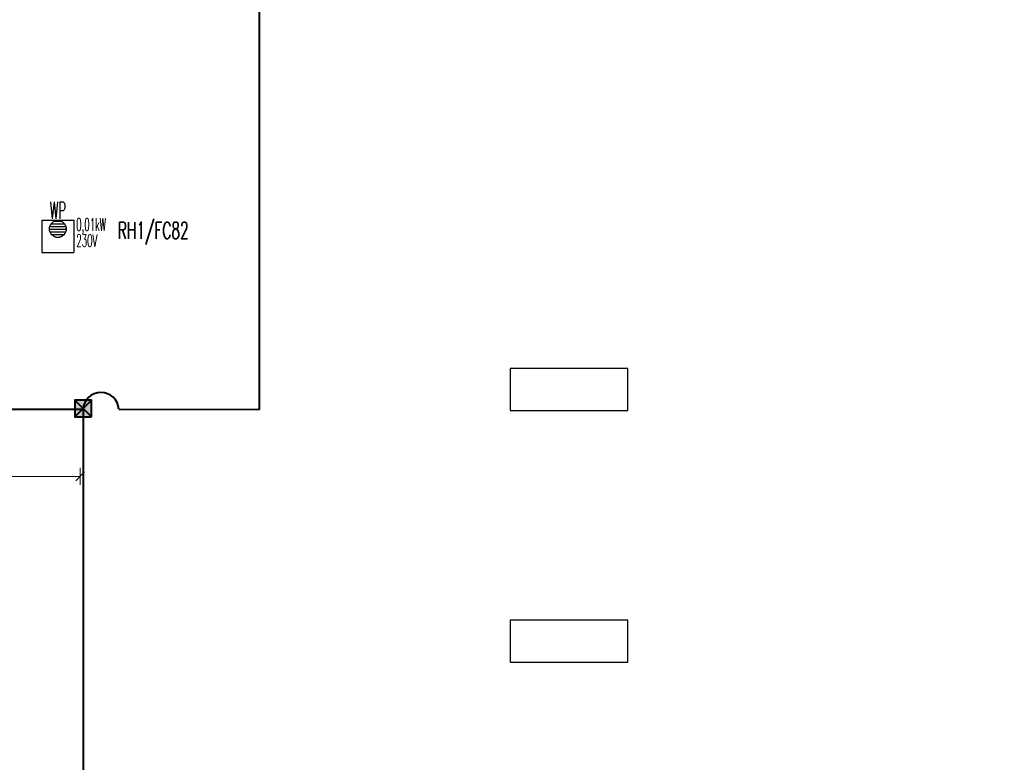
# Model space of a CAD drawing. Header units: millimetres. Extents: x -7955266 to 72030, y -46136 to 9299934.
# Tile 170 of 203: x -5073595 to -5050150, y 6533045 to 6550734. Entities that reach past the tile are written whole.
import ezdxf
from ezdxf.enums import TextEntityAlignment as Align

# ---------------------------------------------------------------- set-up
doc = ezdxf.new("R2010")
doc.units = ezdxf.units.MM
doc.header["$LTSCALE"] = 10
for name, color, linetype, lineweight in [('!XREF', 8, 'Continuous', 5), ('BMS_urzadzenia_nr_obw_magistrala', 140, 'Continuous', 13), ('BMS_urzadzenia_WE_WY', 30, 'Continuous', 20), ('IE_ATRYBUTY_ BLOCK_1', 7, 'Continuous', 25), ('IE_ATRYBUTY_ BLOCK_2', 7, 'Continuous', 18), ('IE_urzadzenia', 30, 'Continuous', 25), ('IE_urzadzenia_nr_obw', 94, 'Continuous', 20), ('IE_zwody', 140, 'Continuous', 40), ('XREF_E_PRZ24002_rzut dachu$0$0-DACH-ISTN', 8, 'Continuous', 5), ('XREF_E_PRZ24002_rzut dachu$0$DO-HALA-WYMIAR', 8, 'Continuous', 5)]:
    doc.layers.add(name, color=color, linetype=linetype, lineweight=lineweight)
doc.layers.add('0-NASWIETLA', color=7, linetype='Continuous')
doc.styles.add('ROMANS', font='romans.shx', dxfattribs={"width": 0.8})
doc.styles.add('XREF_E_PRZ24002_rzut dachu$0$CP_ATTR', font='ROMANS.SHX')
doc.styles.add('XREF_E_PRZ24002_rzut dachu$0$ROMANS', font='romans.shx', dxfattribs={"width": 0.8})
doc.dimstyles.new('XREF_E_PRZ24002_rzut dachu$0$STANDARD', dxfattribs={"dimscale": 1.4, "dimtxt": 21, "dimasz": 0.5, "dimexe": 0.2, "dimexo": 0.1, "dimgap": 6, "dimtad": 1, "dimdec": 1, "dimrnd": 0.5, "dimzin": 12, "dimdsep": 46, "dimtxsty": 'XREF_E_PRZ24002_rzut dachu$0$ROMANS', "dimblk1": 'XREF_E_PRZ24002_rzut dachu$0$Q', "dimblk2": 'XREF_E_PRZ24002_rzut dachu$0$Q', "dimsah": 1, "dimcen": 0.5, "dimse1": 1, "dimse2": 1, "dimclrd": 8, "dimclre": 8, "dimclrt": 7, "dimadec": 0, "dimazin": 0, "dimtfac": 1, "dimtdec": 1, "dimtix": 1, "dimtmove": 2, "dimatfit": 3, "dimldrblk": 'XREF_E_PRZ24002_rzut dachu$0$Q', "dimfxl": 1, "dimtolj": 1, "dimtzin": 12, "dimarcsym": 0})

# ---------------------------------------------------------------- blocks, each defined once
blk = doc.blocks.new('XREF_E_PRZ24002_rzut dachu$0$Q')
for p, q in [((10.60660171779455, 10.60660171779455), (-10.60660171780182, -10.60660171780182)), ((0, 19.99999999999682), (0, -20.00000000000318))]:
    blk.add_line(p, q)
blk = doc.blocks.new('*D306')
at = {"layer": 'XREF_E_PRZ24002_rzut dachu$0$DO-HALA-WYMIAR', "color": 8, "lineweight": -2, "transparency": 16777216}
blk.add_line((-265527.1869647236, 258904.2155397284), (-268451.6825028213, 258904.2155397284), dxfattribs=at)
at = {"layer": 'XREF_E_PRZ24002_rzut dachu$0$DO-HALA-WYMIAR', "color": 8, "linetype": 'ByBlock', "lineweight": -2, "transparency": 16777216, "rotation": 180}
blk.add_blockref('XREF_E_PRZ24002_rzut dachu$0$Q', (-268452.6825028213, 258904.2155397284), dxfattribs=at)
at = {"layer": 'XREF_E_PRZ24002_rzut dachu$0$DO-HALA-WYMIAR', "color": 8, "linetype": 'ByBlock', "lineweight": -2, "transparency": 16777216}
blk.add_blockref('XREF_E_PRZ24002_rzut dachu$0$Q', (-265526.1869647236, 258904.2155397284), dxfattribs=at)
at = {"layer": 'XREF_E_PRZ24002_rzut dachu$0$DO-HALA-WYMIAR', "color": 7, "transparency": 16777216, "insert": (-266886.05187725, 258937.2155397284), "char_height": 42, "attachment_point": 5, "style": 'XREF_E_PRZ24002_rzut dachu$0$ROMANS'}
blk.add_mtext('\\A1;2926.5', dxfattribs=at)
blk = doc.blocks.new('urzadzenie_wpust dachowy')
h = blk.add_hatch()
h.set_pattern_fill('ANSI31', color=256, scale=10, angle=315, style=0)
h.set_pattern_definition([(0, (2.509104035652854e-14, -297.4502871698), (1.06581410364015e-14, 31.75), [])])
edge = h.paths.add_edge_path()
edge.add_arc((-0.6406207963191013, -104.321014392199), 100, 0, 360)
for p, q in [((-191.9349323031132, 0), (191.9349323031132, 0)), ((-191.9349323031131, 0), (-191.9349323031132, -384)), ((191.9349323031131, 0), (191.9349323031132, -384)), ((-191.9349323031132, -384), (191.9349323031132, -384))]:
    blk.add_line(p, q)
blk.add_circle((-0.6406207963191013, -104.321014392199), 100)
at = {"layer": 'BMS_urzadzenia_nr_obw_magistrala', "style": 'ROMANS', "width": 0.5, "flags": 8}
blk.add_attdef('ADR_BMS', (238.6098668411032, -152.5362144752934), '', height=150, dxfattribs=at)
at = {"layer": 'BMS_urzadzenia_WE_WY', "style": 'ROMANS', "width": 0.5, "flags": 8}
blk.add_attdef('BMS_WE_WY', (238.6098668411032, -357.6282089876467), '', height=150, dxfattribs=at)
at = {"layer": 'IE_ATRYBUTY_ BLOCK_1', "style": 'ROMANS', "width": 0.5, "flags": 8}
blk.add_attdef('TYP', text='', height=200, dxfattribs=at).set_placement((-0.6406207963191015, 17.75583003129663), align=Align.CENTER)
at = {"layer": 'IE_ATRYBUTY_ BLOCK_2', "style": 'ROMANS', "width": 0.5, "flags": 8}
for tag, p in [('OPIS1', (-0.6406207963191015, -365.7651066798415)), ('OPIS2', (-0.6406207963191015, -758.8136129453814))]:
    blk.add_attdef(tag, text='', height=150, dxfattribs=at).set_placement(p, align=Align.CENTER)
at = {"layer": 'IE_urzadzenia_nr_obw', "style": 'ROMANS', "width": 0.5, "flags": 8}
blk.add_attdef('NR_OBW', text='', height=150, dxfattribs=at).set_placement((-0.640620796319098, -569.9949141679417), align=Align.CENTER)
blk = doc.blocks.new('G$C4A87D2E6')
at = {"layer": '0-NASWIETLA', "color": 1}
for points in [[(-6011.999962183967, -9185.999833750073), (-6011.999962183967, -9085.999833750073), (-6291.999962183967, -9085.999833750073), (-6291.999962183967, -9185.999833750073)], [(-6011.999962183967, -9785.999833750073), (-6011.999962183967, -9685.999833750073), (-6291.999962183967, -9685.999833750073), (-6291.999962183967, -9785.999833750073)]]:
    blk.add_lwpolyline(points, close=True, dxfattribs=at)
blk = doc.blocks.new('polaczenie_skrecane')
blk.add_hatch(color=256).paths.add_polyline_path([(-100.2917648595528, -100.2917648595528), (99.70823514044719, -100.2917648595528), (99.70823514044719, 99.70823514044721), (-100.2917648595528, 99.70823514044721)])
for p, q in [((99.70823514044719, -100.2917648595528), (-100.2917648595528, 99.70823514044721)), ((99.70823514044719, 99.70823514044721), (-100.2917648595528, -100.2917648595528))]:
    blk.add_line(p, q)
blk.add_lwpolyline([(-100.2917648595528, -100.2917648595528), (99.70823514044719, -100.2917648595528), (99.70823514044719, 99.70823514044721), (-100.2917648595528, 99.70823514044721)], close=True)
at = {"layer": 'IE_ATRYBUTY_ BLOCK_1', "style": 'ROMANS', "width": 0.7, "flags": 8}
blk.add_attdef('TYP', text='', height=200, dxfattribs=at).set_placement((-0.2917648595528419, 119.6167062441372), align=Align.CENTER)
at = {"layer": 'IE_ATRYBUTY_ BLOCK_2', "style": 'ROMANS', "width": 0.6, "flags": 8}
for tag, p in [('OPIS1', (-0.2917648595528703, -273.7423123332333)), ('OPIS2', (-0.2917648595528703, -473.7423123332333))]:
    blk.add_attdef(tag, text='', height=150, dxfattribs=at).set_placement(p, align=Align.CENTER)
blk = doc.blocks.new('XREF_E_PRZ24002_rzut dachu')
at = {"layer": 'XREF_E_PRZ24002_rzut dachu$0$0-DACH-ISTN', "linetype": 'ByBlock', "style": 'XREF_E_PRZ24002_rzut dachu$0$CP_ATTR', "flags": 9}
for tag, p, height, width in [('ARTICLE', (-279398.180961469, 267206.1877945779), 0.01000000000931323, 2.430115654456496), ('OTHER', (-279398.180961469, 267206.1877945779), 0.01000000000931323, 2.430115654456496), ('PRODUCER', (-279398.180961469, 267206.1877945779), 0.01000000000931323, 2.430115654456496), ('PRODUCT-TYPE', (-279398.180961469, 267206.1877945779), 0.01000000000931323, 2.430115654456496), ('FLOW', (-279398.180961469, 267206.1877945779), 0.01000000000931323, 2.430115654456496), ('NAME', (-279398.180961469, 267206.1877945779), 0.01000000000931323, 2.430115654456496), ('ARTICLE', (-279644.0530858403, 267204.1877945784), 0.01000000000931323, 3.078589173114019), ('OTHER', (-279644.0530858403, 267204.1877945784), 0.01000000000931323, 3.078589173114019), ('PRODUCER', (-279644.0530858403, 267204.1877945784), 0.01000000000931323, 3.078589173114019), ('PRODUCT-TYPE', (-279644.0530858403, 267204.1877945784), 0.01000000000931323, 3.078589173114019), ('FLOW', (-279644.0530858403, 267204.1877945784), 0.01000000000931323, 3.078589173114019), ('NAME', (-279644.0530858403, 267204.1877945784), 0.01000000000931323, 3.078589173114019), ('ARTICLE', (-279880.8174823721, 267079.3296396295), 0.01000000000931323, 0.5206439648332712), ('OTHER', (-279880.8174823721, 267079.3296396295), 0.01000000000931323, 0.5206439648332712), ('PRODUCER', (-279880.8174823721, 267079.3296396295), 0.01000000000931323, 0.5206439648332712), ('PRODUCT-TYPE', (-279880.8174823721, 267079.3296396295), 0.01000000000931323, 0.5206439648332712), ('FLOW', (-279880.8174823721, 267079.3296396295), 0.01000000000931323, 0.5206439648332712), ('NAME', (-279880.8174823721, 267079.3296396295), 0.01000000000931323, 0.5206439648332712), ('ARTICLE', (-279828.7530858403, 267079.3296396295), 0.0001000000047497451, 0.9999999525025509), ('OTHER', (-279828.7530858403, 267079.3296396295), 0.0001000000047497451, 0.9999999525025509), ('NAME', (-279828.7530858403, 267079.3296396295), 0.0001000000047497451, 0.9999999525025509), ('PRODUCER', (-279828.7530858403, 267079.3296396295), 0.0001000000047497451, 0.9999999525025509), ('PRODUCT-TYPE', (-279828.7530858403, 267079.3296396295), 0.0001000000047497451, 0.9999999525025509), ('FLOW', (-279828.7530858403, 267079.3296396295), 0.0001000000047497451, 0.9999999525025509), ('ARTICLE', (-279558.1809614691, 266590.1117869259), 0.0001000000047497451, 0.9999999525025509), ('NAME', (-279558.1809614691, 266590.1117869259), 0.0001000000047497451, 0.9999999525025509), ('PRODUCER', (-279558.1809614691, 266590.1117869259), 0.0001000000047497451, 0.9999999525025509), ('PRODUCT-TYPE', (-279558.1809614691, 266590.1117869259), 0.0001000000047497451, 0.9999999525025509), ('FLOW', (-279558.1809614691, 266590.1117869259), 0.0001000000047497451, 0.9999999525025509), ('OTHER', (-279558.1809614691, 266590.1117869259), 0.0001000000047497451, 0.9999999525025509), ('ARTICLE', (-280739.2665486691, 251288.9125331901), 0.0001000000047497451, 0.9999999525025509), ('OTHER', (-280739.2665486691, 251288.9125331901), 0.0001000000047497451, 0.9999999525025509), ('NAME', (-280739.2665486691, 251288.9125331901), 0.0001000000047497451, 0.9999999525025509), ('PRODUCER', (-280739.2665486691, 251288.9125331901), 0.0001000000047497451, 0.9999999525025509), ('PRODUCT-TYPE', (-280739.2665486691, 251288.9125331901), 0.0001000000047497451, 0.9999999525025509), ('FLOW', (-280739.2665486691, 251288.9125331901), 0.0001000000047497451, 0.9999999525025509), ('ARTICLE', (-280605.6504863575, 251288.9125333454), 0.0001000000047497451, 0.9999999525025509), ('OTHER', (-280605.6504863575, 251288.9125333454), 0.0001000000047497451, 0.9999999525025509), ('PRODUCER', (-280605.6504863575, 251288.9125333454), 0.0001000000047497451, 0.9999999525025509), ('PRODUCT-TYPE', (-280605.6504863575, 251288.9125333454), 0.0001000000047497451, 0.9999999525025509), ('FLOW', (-280605.6504863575, 251288.9125333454), 0.0001000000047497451, 0.9999999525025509), ('NAME', (-280605.6504863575, 251288.9125333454), 0.0001000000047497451, 0.9999999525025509), ('ARTICLE', (-279957.3813551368, 251288.9125333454), 0.0001000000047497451, 0.9999999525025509), ('OTHER', (-279957.3813551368, 251288.9125333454), 0.0001000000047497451, 0.9999999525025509), ('PRODUCER', (-279957.3813551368, 251288.9125333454), 0.0001000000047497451, 0.9999999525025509), ('PRODUCT-TYPE', (-279957.3813551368, 251288.9125333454), 0.0001000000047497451, 0.9999999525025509), ('FLOW', (-279957.3813551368, 251288.9125333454), 0.0001000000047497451, 0.9999999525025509), ('NAME', (-279957.3813551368, 251288.9125333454), 0.0001000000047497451, 0.9999999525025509)]:
    blk.add_attdef(tag, p, '', height=height, dxfattribs=dict(at, width=width))
for tag, p, height, rotation, width in [('PRODUCT-TYPE', (-279015.1693957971, 267206.1877945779), 0.0001000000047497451, 180, 0.9999999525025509), ('PRODUCER', (-279015.1693957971, 267206.1877945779), 0.0001000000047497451, 180, 0.9999999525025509), ('ARTICLE', (-279015.1693957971, 267206.1877945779), 0.0001000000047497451, 180, 0.9999999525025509), ('OTHER', (-279015.1693957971, 267206.1877945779), 0.0001000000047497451, 180, 0.9999999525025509), ('FLOW', (-279015.1693957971, 267206.1877945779), 0.0001000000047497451, 180, 0.9999999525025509), ('NAME', (-279015.1693957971, 267206.1877945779), 0.0001000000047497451, 180, 0.9999999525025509), ('PRODUCT-TYPE', (-278926.2246551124, 267206.1877945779), 0.01500000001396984, 180, 0.5929649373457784), ('PRODUCER', (-278926.2246551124, 267206.1877945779), 0.01500000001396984, 180, 0.5929649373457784), ('ARTICLE', (-278926.2246551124, 267206.1877945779), 0.01500000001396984, 180, 0.5929649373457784), ('OTHER', (-278926.2246551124, 267206.1877945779), 0.01500000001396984, 180, 0.5929649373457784), ('FLOW', (-278926.2246551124, 267206.1877945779), 0.01500000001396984, 180, 0.5929649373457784), ('NAME', (-278926.2246551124, 267206.1877945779), 0.01500000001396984, 180, 0.5929649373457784), ('PRODUCT-TYPE', (-279196.1941682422, 267204.1877945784), 0.0001000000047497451, 180, 0.9999999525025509), ('PRODUCER', (-279196.1941682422, 267204.1877945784), 0.0001000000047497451, 180, 0.9999999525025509), ('ARTICLE', (-279196.1941682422, 267204.1877945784), 0.0001000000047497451, 180, 0.9999999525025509), ('OTHER', (-279196.1941682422, 267204.1877945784), 0.0001000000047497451, 180, 0.9999999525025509), ('FLOW', (-279196.1941682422, 267204.1877945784), 0.0001000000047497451, 180, 0.9999999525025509), ('NAME', (-279196.1941682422, 267204.1877945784), 0.0001000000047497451, 180, 0.9999999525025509), ('PRODUCT-TYPE', (-279109.0746550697, 267204.1877945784), 0.01500000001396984, 180, 0.580796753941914), ('PRODUCER', (-279109.0746550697, 267204.1877945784), 0.01500000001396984, 180, 0.580796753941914), ('ARTICLE', (-279109.0746550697, 267204.1877945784), 0.01500000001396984, 180, 0.580796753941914), ('OTHER', (-279109.0746550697, 267204.1877945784), 0.01500000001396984, 180, 0.580796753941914), ('FLOW', (-279109.0746550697, 267204.1877945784), 0.01500000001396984, 180, 0.580796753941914), ('NAME', (-279109.0746550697, 267204.1877945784), 0.01500000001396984, 180, 0.580796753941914), ('PRODUCT-TYPE', (-281343.2630320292, 251313.1625331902), 0.0001000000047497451, 180, 0.9999999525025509), ('PRODUCER', (-281343.2630320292, 251313.1625331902), 0.0001000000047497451, 180, 0.9999999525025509), ('ARTICLE', (-281343.2630320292, 251313.1625331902), 0.0001000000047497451, 180, 0.9999999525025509), ('OTHER', (-281343.2630320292, 251313.1625331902), 0.0001000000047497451, 180, 0.9999999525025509), ('NAME', (-281343.2630320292, 251313.1625331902), 0.0001000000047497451, 180, 0.9999999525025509), ('FLOW', (-281343.2630320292, 251313.1625331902), 0.0001000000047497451, 180, 0.9999999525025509), ('PRODUCT-TYPE', (-281440.062336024, 251297.5069951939), 9.999998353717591e-05, 135, 1.000000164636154), ('PRODUCER', (-281440.062336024, 251297.5069951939), 9.999998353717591e-05, 135, 1.000000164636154), ('ARTICLE', (-281440.062336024, 251297.5069951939), 9.999998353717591e-05, 135, 1.000000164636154), ('OTHER', (-281440.062336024, 251297.5069951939), 9.999998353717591e-05, 135, 1.000000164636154), ('FLOW', (-281440.062336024, 251297.5069951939), 9.999998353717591e-05, 135, 1.000000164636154), ('NAME', (-281440.062336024, 251297.5069951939), 9.999998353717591e-05, 135, 1.000000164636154), ('PRODUCT-TYPE', (-281127.8785464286, 251288.9125331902), 0.0001000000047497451, 180, 0.9999999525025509), ('PRODUCER', (-281127.8785464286, 251288.9125331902), 0.0001000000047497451, 180, 0.9999999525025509), ('ARTICLE', (-281127.8785464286, 251288.9125331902), 0.0001000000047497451, 180, 0.9999999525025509), ('OTHER', (-281127.8785464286, 251288.9125331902), 0.0001000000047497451, 180, 0.9999999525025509), ('NAME', (-281127.8785464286, 251288.9125331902), 0.0001000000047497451, 180, 0.9999999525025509), ('FLOW', (-281127.8785464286, 251288.9125331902), 0.0001000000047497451, 180, 0.9999999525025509), ('ARTICLE', (-281411.2902044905, 251268.7348636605), 9.999998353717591e-05, 315, 1.000000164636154), ('NAME', (-281411.2902044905, 251268.7348636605), 9.999998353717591e-05, 315, 1.000000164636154), ('PRODUCER', (-281411.2902044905, 251268.7348636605), 9.999998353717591e-05, 315, 1.000000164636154), ('PRODUCT-TYPE', (-281411.2902044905, 251268.7348636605), 9.999998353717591e-05, 315, 1.000000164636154), ('FLOW', (-281411.2902044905, 251268.7348636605), 9.999998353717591e-05, 315, 1.000000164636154), ('OTHER', (-281411.2902044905, 251268.7348636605), 9.999998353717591e-05, 315, 1.000000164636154)]:
    blk.add_attdef(tag, p, '', height=height, rotation=rotation, dxfattribs=dict(at, width=width))
at = {"layer": 'XREF_E_PRZ24002_rzut dachu$0$0-DACH-ISTN', "linetype": 'ByBlock', "style": 'XREF_E_PRZ24002_rzut dachu$0$CP_ATTR', "text_generation_flag": 4, "width": 0.9999999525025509, "flags": 9}
for tag, p, rotation in [('PRODUCT-TYPE', (-279463.180961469, 267141.1877945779), 90), ('PRODUCER', (-279463.180961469, 267141.1877945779), 90), ('ARTICLE', (-279463.180961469, 267141.1877945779), 90), ('OTHER', (-279463.180961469, 267141.1877945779), 90), ('NAME', (-279463.180961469, 267141.1877945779), 90), ('FLOW', (-279463.180961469, 267141.1877945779), 90), ('PRODUCT-TYPE', (-281127.8785464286, 251288.9125331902), 180), ('PRODUCER', (-281127.8785464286, 251288.9125331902), 180), ('ARTICLE', (-281127.8785464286, 251288.9125331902), 180), ('OTHER', (-281127.8785464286, 251288.9125331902), 180), ('NAME', (-281127.8785464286, 251288.9125331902), 180), ('FLOW', (-281127.8785464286, 251288.9125331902), 180)]:
    blk.add_attdef(tag, p, '', height=0.0001000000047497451, rotation=rotation, dxfattribs=at)
at = {"layer": 'XREF_E_PRZ24002_rzut dachu$0$0-DACH-ISTN', "linetype": 'ByBlock', "style": 'XREF_E_PRZ24002_rzut dachu$0$CP_ATTR', "flags": 9}
for tag, p, height, rotation in [('PRODUCT-TYPE', (-279586.6821856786, 266526.1853309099), 0.002500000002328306, 180), ('PRODUCER', (-279586.6821856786, 266526.1853309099), 0.002500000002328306, 180), ('ARTICLE', (-279586.6821856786, 266526.1853309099), 0.002500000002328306, 180), ('OTHER', (-279586.6821856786, 266526.1853309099), 0.002500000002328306, 180), ('FLOW', (-279586.6821856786, 266526.1853309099), 0.002500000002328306, 180), ('NAME', (-279586.6821856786, 266526.1853309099), 0.002500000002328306, 180), ('ARTICLE', (-281440.062336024, 251297.5069951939), 0.0001, 315), ('NAME', (-281440.062336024, 251297.5069951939), 0.0001, 315), ('PRODUCER', (-281440.062336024, 251297.5069951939), 0.0001, 315), ('PRODUCT-TYPE', (-281440.062336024, 251297.5069951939), 0.0001, 315), ('FLOW', (-281440.062336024, 251297.5069951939), 0.0001, 315), ('OTHER', (-281440.062336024, 251297.5069951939), 0.0001, 315), ('PRODUCT-TYPE', (-281117.0976194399, 251288.9125331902), 0.0001, 180), ('PRODUCER', (-281117.0976194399, 251288.9125331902), 0.0001, 180), ('ARTICLE', (-281117.0976194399, 251288.9125331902), 0.0001, 180), ('OTHER', (-281117.0976194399, 251288.9125331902), 0.0001, 180), ('FLOW', (-281117.0976194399, 251288.9125331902), 0.0001, 180), ('NAME', (-281117.0976194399, 251288.9125331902), 0.0001, 180), ('PRODUCT-TYPE', (-280739.2665486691, 251288.9125331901), 0.0001, 180), ('PRODUCER', (-280739.2665486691, 251288.9125331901), 0.0001, 180), ('ARTICLE', (-280739.2665486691, 251288.9125331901), 0.0001, 180), ('OTHER', (-280739.2665486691, 251288.9125331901), 0.0001, 180), ('FLOW', (-280739.2665486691, 251288.9125331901), 0.0001, 180), ('NAME', (-280739.2665486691, 251288.9125331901), 0.0001, 180), ('PRODUCT-TYPE', (-279957.3813551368, 251288.9125333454), 0.0001, 180), ('PRODUCER', (-279957.3813551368, 251288.9125333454), 0.0001, 180), ('ARTICLE', (-279957.3813551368, 251288.9125333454), 0.0001, 180), ('OTHER', (-279957.3813551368, 251288.9125333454), 0.0001, 180), ('FLOW', (-279957.3813551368, 251288.9125333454), 0.0001, 180), ('NAME', (-279957.3813551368, 251288.9125333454), 0.0001, 180)]:
    blk.add_attdef(tag, p, '', height=height, rotation=rotation, dxfattribs=at)
at = {"layer": 'XREF_E_PRZ24002_rzut dachu$0$0-DACH-ISTN', "linetype": 'ByBlock', "style": 'XREF_E_PRZ24002_rzut dachu$0$CP_ATTR'}
for tag, p, height, flags in [('VAL', (-281520.0315226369, 251451.2538443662), 5e-05, 1), ('NAME', (-281520.0315226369, 251451.2537995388), 5e-05, 1), ('FLOW', (-281520.031525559, 251451.2537610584), 5e-05, 1), ('CHARACTER', (-281520.031525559, 251451.2537214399), 5e-05, 1), ('TEMPERATURE', (-281520.031525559, 251451.253674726), 5e-05, 1), ('NUMBER', (-281520.031525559, 251451.2536351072), 5e-05, 1), ('PRODUCT-TYPE', (-281520.031525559, 251451.2535913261), 5e-05, 1), ('ORDER-NO', (-281520.031525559, 251451.2535455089), 5e-05, 1), ('H', (-281520.0313761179, 251451.2537995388), 5e-05, 1), ('PN', (-281520.0313331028, 251451.2537995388), 5e-05, 1), ('PRODUCER', (-281520.0313379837, 251451.2537610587), 5e-05, 1), ('VOLTAGE', (-281520.0312765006, 251451.253632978), 5e-05, 1), ('ARTICLE', (-281520.0312587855, 251451.2538079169), 5e-05, 1), ('WEIGHT', (-281520.0312379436, 251451.2537194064), 5e-05, 1), ('GROUP', (-281520.0312306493, 251451.2536756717), 5e-05, 1), ('POWER', (-281520.0312296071, 251451.2535403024), 5e-05, 1), ('DN', (-281520.0311316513, 251451.2535850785), 5e-05, 1), ('ARTICLE', (-281343.2630320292, 251313.1625331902), 0.0001, 9), ('NAME', (-281343.2630320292, 251313.1625331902), 0.0001, 9), ('PRODUCER', (-281343.2630320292, 251313.1625331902), 0.0001, 9), ('PRODUCT-TYPE', (-281343.2630320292, 251313.1625331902), 0.0001, 9), ('FLOW', (-281343.2630320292, 251313.1625331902), 0.0001, 9), ('OTHER', (-281343.2630320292, 251313.1625331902), 0.0001, 9), ('ARTICLE', (-281127.8785464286, 251288.9125331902), 0.0001, 9), ('OTHER', (-281127.8785464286, 251288.9125331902), 0.0001, 9), ('NAME', (-281127.8785464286, 251288.9125331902), 0.0001, 9), ('PRODUCER', (-281127.8785464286, 251288.9125331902), 0.0001, 9), ('PRODUCT-TYPE', (-281127.8785464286, 251288.9125331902), 0.0001, 9), ('FLOW', (-281127.8785464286, 251288.9125331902), 0.0001, 9), ('ARTICLE', (-280750.0474756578, 251288.9125331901), 0.0001, 9), ('OTHER', (-280750.0474756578, 251288.9125331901), 0.0001, 9), ('NAME', (-280750.0474756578, 251288.9125331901), 0.0001, 9), ('PRODUCER', (-280750.0474756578, 251288.9125331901), 0.0001, 9), ('PRODUCT-TYPE', (-280750.0474756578, 251288.9125331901), 0.0001, 9), ('FLOW', (-280750.0474756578, 251288.9125331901), 0.0001, 9), ('ARTICLE', (-280647.2665486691, 251288.9125333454), 0.0001, 9), ('OTHER', (-280647.2665486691, 251288.9125333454), 0.0001, 9), ('PRODUCER', (-280647.2665486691, 251288.9125333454), 0.0001, 9), ('PRODUCT-TYPE', (-280647.2665486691, 251288.9125333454), 0.0001, 9), ('FLOW', (-280647.2665486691, 251288.9125333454), 0.0001, 9), ('NAME', (-280647.2665486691, 251288.9125333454), 0.0001, 9), ('ARTICLE', (-281393.6125349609, 251261.4125331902), 0.0001, 9), ('OTHER', (-281393.6125349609, 251261.4125331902), 0.0001, 9), ('NAME', (-281393.6125349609, 251261.4125331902), 0.0001, 9), ('PRODUCER', (-281393.6125349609, 251261.4125331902), 0.0001, 9), ('PRODUCT-TYPE', (-281393.6125349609, 251261.4125331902), 0.0001, 9), ('FLOW', (-281393.6125349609, 251261.4125331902), 0.0001, 9), ('VAL', (-281345.5026802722, 250753.9798198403), 5e-05, 1), ('FLOW', (-281345.5026831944, 250753.9797365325), 5e-05, 1), ('CHARACTER', (-281345.5026831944, 250753.979696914), 5e-05, 1), ('TEMPERATURE', (-281345.5026831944, 250753.9796502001), 5e-05, 1), ('NUMBER', (-281345.5026831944, 250753.9796105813), 5e-05, 1), ('PRODUCT-TYPE', (-281345.5026831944, 250753.9795668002), 5e-05, 1), ('ORDER-NO', (-281345.5026831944, 250753.979520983), 5e-05, 1), ('NAME', (-281345.5026802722, 250753.9797750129), 5e-05, 1), ('H', (-281345.5025337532, 250753.9797750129), 5e-05, 1), ('PRODUCER', (-281345.5024956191, 250753.9797365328), 5e-05, 1), ('PN', (-281345.5024907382, 250753.9797750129), 5e-05, 1), ('VOLTAGE', (-281345.5024341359, 250753.9796084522), 5e-05, 1), ('ARTICLE', (-281345.5024164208, 250753.979783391), 5e-05, 1), ('WEIGHT', (-281345.502395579, 250753.9796948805), 5e-05, 1), ('GROUP', (-281345.5023882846, 250753.9796511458), 5e-05, 1), ('POWER', (-281345.5023872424, 250753.9795157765), 5e-05, 1), ('DN', (-281345.5022892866, 250753.9795605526), 5e-05, 1)]:
    blk.add_attdef(tag, p, '', height=height, dxfattribs=dict(at, flags=flags))
at = {"layer": 'XREF_E_PRZ24002_rzut dachu$0$0-DACH-ISTN', "linetype": 'ByBlock', "style": 'XREF_E_PRZ24002_rzut dachu$0$CP_ATTR', "text_generation_flag": 4, "width": 0.9999999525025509, "flags": 9}
for tag in ['ARTICLE', 'OTHER', 'NAME', 'PRODUCER', 'PRODUCT-TYPE', 'FLOW']:
    blk.add_attdef(tag, (-280739.2665486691, 251288.9125331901), '', height=0.0001000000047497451, dxfattribs=at)
at = {"layer": 'XREF_E_PRZ24002_rzut dachu$0$0-DACH-ISTN', "linetype": 'ByBlock', "style": 'XREF_E_PRZ24002_rzut dachu$0$CP_ATTR', "flags": 9}
for tag, p in [('ORDER-NO', (-280584.3265687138, 251288.164607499)), ('PRODUCER', (-280584.3261833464, 251288.1600992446)), ('GROUP', (-280584.325503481, 251288.175978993)), ('PRODUCT-TYPE', (-280584.3255588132, 251288.1688363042)), ('ARTICLE', (-280584.3252772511, 251288.172336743)), ('NUMBER', (-280584.3250538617, 251288.1795038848)), ('NAME', (-280584.3246751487, 251288.1836389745)), ('TEMPERATURE', (-280584.3145761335, 251288.183491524)), ('FLOW', (-280584.3121592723, 251288.1757186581)), ('CHARACTER', (-280584.3112939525, 251288.172636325)), ('VOLTAGE', (-280584.3065077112, 251288.1607085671)), ('POWER', (-280584.3058639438, 251288.164694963)), ('OTHER', (-280584.3046278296, 251288.179787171)), ('DN', (-280584.2994389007, 251288.1689706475)), ('PN', (-280584.2991510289, 251288.1761193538))]:
    blk.add_attdef(tag, text='', height=0.002, dxfattribs=at).set_placement(p, align=Align.MIDDLE_LEFT)
for tag, height, width, p in [('ORDER-NO', 0.001574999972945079, 1.000000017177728, (-279928.7762760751, 251288.3235417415)), ('PRODUCER', 0.00157500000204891, 0.999999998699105, (-279928.775972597, 251288.3199914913)), ('GROUP', 0.00157500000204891, 0.999999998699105, (-279928.775437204, 251288.332496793)), ('PRODUCT-TYPE', 0.00157500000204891, 0.999999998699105, (-279928.7754807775, 251288.3268719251)), ('ARTICLE', 0.00157500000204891, 0.999999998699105, (-279928.7752590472, 251288.3296285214)), ('NUMBER', 0.00157500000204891, 0.999999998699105, (-279928.7750831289, 251288.3352726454)), ('NAME', 0.00157500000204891, 0.999999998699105, (-279928.7747848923, 251288.3385290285)), ('TEMPERATURE', 0.00157500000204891, 0.999999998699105, (-279928.7668319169, 251288.338412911)), ('FLOW', 0.00157500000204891, 0.999999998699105, (-279928.7649286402, 251288.3322917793)), ('CHARACTER', 0.00157500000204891, 0.999999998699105, (-279928.7642472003, 251288.3298644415)), ('VOLTAGE', 0.00157500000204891, 0.999999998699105, (-279928.7604780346, 251288.3204713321)), ('POWER', 0.00157500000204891, 0.999999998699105, (-279928.759971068, 251288.3236106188)), ('OTHER', 0.00157500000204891, 0.999999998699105, (-279928.7589976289, 251288.335495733)), ('DN', 0.00157500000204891, 0.999999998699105, (-279928.7549113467, 251288.3269777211)), ('PN', 0.00157500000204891, 0.999999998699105, (-279928.7546846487, 251288.3326073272))]:
    blk.add_attdef(tag, text='', height=height, dxfattribs=dict(at, width=width)).set_placement(p, align=Align.MIDDLE_LEFT)
at = {"layer": 'XREF_E_PRZ24002_rzut dachu$0$DO-HALA-WYMIAR'}
dim = blk.add_linear_dim(base=(-268452.6825028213, 258904.2155397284), p1=(-265526.1869647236, 259040.3301436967, -5.30947496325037e-06), p2=(-268452.6825028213, 259040.3301437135, -2.089357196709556e-05), dimstyle='XREF_E_PRZ24002_rzut dachu$0$STANDARD', override={"dimscale": 2}, dxfattribs=at)
dim.commit()
dim.dimension.update_dxf_attribs({"geometry": '*D306', "text_midpoint": (-266886.05187725, 258937.2155397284), "dimtype": 160})

msp = doc.modelspace()

# ---------------------------------------------------------------- linework, layer by layer
at = {"layer": 'IE_zwody'}
for p, q in [((-5067888.205401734, 6541452.73290117, -4.767850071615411e-05), (-5067888.205401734, 6634427.621747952)), ((-5101420.863607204, 6541487.620038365, -3.23446821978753e-07), (-5072086.988630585, 6541453.453260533, 5.044031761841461e-05)), ((-5072086.988630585, 6541453.453260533, 5.044031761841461e-05), (-5072086.988630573, 6455617.379171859, -4.228106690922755e-07)), ((-5072086.954216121, 6541458.507618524, 5.045543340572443e-05), (-5072086.921468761, 6455647.646558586, 5.04698169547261e-05)), ((-5071233.460677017, 6541458.507944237, 5.045543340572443e-05), (-5067888.205401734, 6541452.73290117, -4.767850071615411e-05))]:
    msp.add_line(p, q, dxfattribs=at)
msp.add_arc((-5071660.207434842, 6541427.780467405, 5.045543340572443e-05), 427.8515784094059, 4.118418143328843, 175.8816255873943, dxfattribs=at)

# ---------------------------------------------------------------- block references
at = {"layer": '!XREF', "xscale": 10, "yscale": 10, "zscale": 10}
msp.add_blockref('XREF_E_PRZ24002_rzut dachu', (-2416894.037204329, 3950814.317905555, 5.044031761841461e-05), dxfattribs=at)
at = {"xscale": 10, "yscale": 10, "zscale": 10}
msp.add_blockref('G$C4A87D2E6', (-4998995.876775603, 6633287.620079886), dxfattribs=at)
at = {"layer": 'IE_urzadzenia'}
ref = msp.add_blockref('urzadzenie_wpust dachowy', (-5072686.086609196, 6545958.19007745), dxfattribs=dict(at, xscale=2, yscale=2, zscale=2))
ref.add_attrib('OPIS1', '0,01kW', dxfattribs={"layer": 'IE_ATRYBUTY_ BLOCK_2', "height": 300, "style": 'ROMANS', "width": 0.5, "flags": 8}).set_placement((-5071892.266783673, 6545705.1953585), align=Align.CENTER)
ref.add_attrib('OPIS2', '230V', dxfattribs={"layer": 'IE_ATRYBUTY_ BLOCK_2', "height": 300, "style": 'ROMANS', "width": 0.5, "flags": 8}).set_placement((-5071996.45365241, 6545320.353558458), align=Align.CENTER)
ref.add_attrib('TYP', 'WP', dxfattribs={"layer": 'IE_ATRYBUTY_ BLOCK_1', "height": 400, "style": 'ROMANS', "width": 0.5, "flags": 8}).set_placement((-5072687.367850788, 6545993.701737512), align=Align.CENTER)
at = {"layer": 'IE_zwody', "linetype": 'Continuous', "ltscale": 20, "xscale": 2, "yscale": 2, "zscale": 2, "rotation": 89.99999999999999}
msp.add_blockref('polaczenie_skrecane', (-5072085.687819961, 6541472.762853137, 5.045543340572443e-05), dxfattribs=at)

# ---------------------------------------------------------------- texts
at = {"layer": 'IE_urzadzenia_nr_obw', "style": 'ROMANS', "width": 0.6}
msp.add_text('RH1/FC82', height=399.9999999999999, dxfattribs=at).set_placement((-5071258.213897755, 6545515.08107786))

doc.saveas('drawing.dxf')
